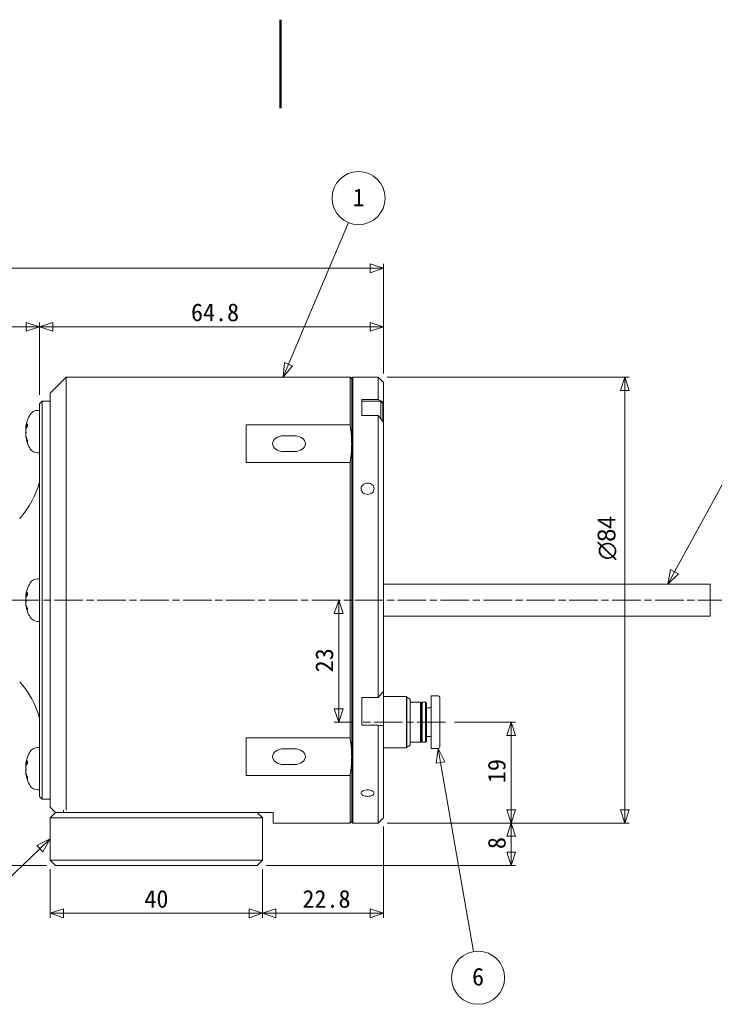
# Model space of a CAD drawing. Header units: millimetres. Extents: x 0 to 495, y 0 to 350.
# Tile 3 of 4: x 198 to 329, y 164 to 350. Entities that reach past the tile are written whole.
import ezdxf

# ---------------------------------------------------------------- set-up
doc = ezdxf.new("R2010")
doc.units = ezdxf.units.MM
doc.header["$LTSCALE"] = 1.666667
doc.linetypes.add('CHAIN', pattern=[0.3543, 0.2362, -0.0295, 0.0591, -0.0295])
doc.layers.get('0').update_dxf_attribs({"lineweight": 18})
for name, color, linetype, lineweight in [('中心線(ISO)', 7, 'CHAIN', 9), ('可見邊線(ISO)', 7, 'Continuous', 9), ('圖框_0', 7, 'Continuous', 50), ('標註(ISO)', 7, 'Continuous', 9), ('符號(ISO)', 7, 'Continuous', 9)]:
    doc.layers.add(name, color=color, linetype=linetype, lineweight=lineweight)
doc.dimstyles.new('標註', dxfattribs={"dimscale": 1.666667, "dimtxt": 2, "dimasz": 1.5, "dimexe": 0.5, "dimexo": 1, "dimgap": 0.5, "dimtad": 1, "dimdec": 3, "dimrnd": 1e-08, "dimdsep": 46, "dimtxsty": 'Standard', "dimblk": 'Filled-1', "dimcen": 0.09, "dimdle": 5, "dimclrd": 3, "dimclre": 3, "dimclrt": 3, "dimazin": 2, "dimtfac": 1, "dimtdec": 3, "dimtmove": 0, "dimatfit": 3, "dimldrblk": 'Filled-1', "dimfxl": 0, "dimtolj": 1, "dimlwd": 9, "dimlwe": 9, "dimarcsym": 0})

# ---------------------------------------------------------------- blocks, each defined once
blk = doc.blocks.new('Borders Default Border')
at = {"layer": '圖框_0', "flags": 128}
blk.add_lwpolyline([(148.5, 210), (148.5, 200)], dxfattribs=at)
blk = doc.blocks.new('Filled-1')
at = {"color": 0}
for p, q in [((0, 0), (-1, 0.333)), ((-1, 0.333), (-1, -0.333)), ((-1, 0), (0, 0)), ((-1, -0.333), (0, 0))]:
    blk.add_line(p, q, dxfattribs=at)
at = {"color": 0, "flags": 128}
blk.add_lwpolyline([(-1, -0.333), (0, 0)], dxfattribs=at)
at = {"color": 0}
blk.add_solid([(-1, -0.333), (0, 0), (-1, 0.333), (-1, -0.333)], dxfattribs=at)
blk = doc.blocks.new('*D36')
at = {"layer": 'Defpoints', "color": 0, "linetype": 'Continuous'}
for p in [(55.56, 240.64), (59.41, 240.64), (205.12, 190.64)]:
    blk.add_point(p, dxfattribs=at)
at = {"layer": '標註(ISO)', "color": 3, "linetype": 'Continuous', "lineweight": 9}
for p, q in [((57.74, 240.64), (54.72, 240.64)), ((55.56, 193.14), (55.56, 238.14)), ((203.45, 190.64), (54.72, 190.64))]:
    blk.add_line(p, q, dxfattribs=at)
at = {"layer": '標註(ISO)', "color": 3, "linetype": 'Continuous', "lineweight": 9, "xscale": 2.5, "yscale": 2.5, "zscale": 2.5}
for p, rotation in [((55.56, 240.64), 90), ((55.56, 190.64), 270)]:
    blk.add_blockref('Filled-1', p, dxfattribs=dict(at, rotation=rotation))
at = {"layer": '標註(ISO)', "color": 3, "linetype": 'Continuous', "lineweight": 9, "insert": (52.84, 214.84), "char_height": 3.333, "attachment_point": 4, "rotation": 90}
blk.add_mtext('\\A1;50', dxfattribs=at)
blk = doc.blocks.new('*D37')
at = {"layer": 'Defpoints', "color": 0, "linetype": 'Continuous'}
for p in [(266.92, 303.17), (266.92, 281.64), (77.47, 244.82)]:
    blk.add_point(p, dxfattribs=at)
at = {"layer": '標註(ISO)', "color": 3, "linetype": 'Continuous', "lineweight": 9}
for p, q in [((77.47, 246.48), (77.47, 304)), ((79.97, 303.17), (264.42, 303.17)), ((266.92, 283.31), (266.92, 304))]:
    blk.add_line(p, q, dxfattribs=at)
at = {"layer": '標註(ISO)', "color": 3, "linetype": 'Continuous', "lineweight": 9, "xscale": 2.5, "yscale": 2.5, "zscale": 2.5, "rotation": 180}
blk.add_blockref('Filled-1', (77.47, 303.17), dxfattribs=at)
at = {"layer": '標註(ISO)', "color": 3, "linetype": 'Continuous', "lineweight": 9, "xscale": 2.5, "yscale": 2.5, "zscale": 2.5}
blk.add_blockref('Filled-1', (266.92, 303.17), dxfattribs=at)
at = {"layer": '標註(ISO)', "color": 3, "linetype": 'Continuous', "lineweight": 9, "insert": (167.91, 305.88), "char_height": 3.333, "attachment_point": 4}
blk.add_mtext('\\A1;189.4', dxfattribs=at)
blk = doc.blocks.new('*D38')
at = {"layer": 'Defpoints', "color": 0, "linetype": 'Continuous'}
for p in [(266.92, 199.64), (244.12, 191.64), (244.12, 181.64)]:
    blk.add_point(p, dxfattribs=at)
at = {"layer": '標註(ISO)', "color": 3, "linetype": 'Continuous', "lineweight": 9}
for p, q in [((266.92, 197.98), (266.92, 180.81)), ((244.12, 189.98), (244.12, 180.81)), ((264.42, 181.64), (246.62, 181.64))]:
    blk.add_line(p, q, dxfattribs=at)
at = {"layer": '標註(ISO)', "color": 3, "linetype": 'Continuous', "lineweight": 9, "xscale": 2.5, "yscale": 2.5, "zscale": 2.5, "rotation": 180}
blk.add_blockref('Filled-1', (244.12, 181.64), dxfattribs=at)
at = {"layer": '標註(ISO)', "color": 3, "linetype": 'Continuous', "lineweight": 9, "xscale": 2.5, "yscale": 2.5, "zscale": 2.5}
blk.add_blockref('Filled-1', (266.92, 181.64), dxfattribs=at)
at = {"layer": '標註(ISO)', "color": 3, "linetype": 'Continuous', "lineweight": 9, "insert": (251.64, 184.33), "char_height": 3.333, "attachment_point": 4}
blk.add_mtext('\\A1;22.8', dxfattribs=at)
blk = doc.blocks.new('*D39')
at = {"layer": 'Defpoints', "color": 0, "linetype": 'Continuous'}
for p in [(204.12, 191.64), (244.12, 191.64), (204.12, 181.64)]:
    blk.add_point(p, dxfattribs=at)
at = {"layer": '標註(ISO)', "color": 3, "linetype": 'Continuous', "lineweight": 9}
for p, q in [((204.12, 189.98), (204.12, 180.81)), ((244.12, 189.98), (244.12, 180.81)), ((241.62, 181.64), (206.62, 181.64))]:
    blk.add_line(p, q, dxfattribs=at)
at = {"layer": '標註(ISO)', "color": 3, "linetype": 'Continuous', "lineweight": 9, "xscale": 2.5, "yscale": 2.5, "zscale": 2.5, "rotation": 180}
blk.add_blockref('Filled-1', (204.12, 181.64), dxfattribs=at)
at = {"layer": '標註(ISO)', "color": 3, "linetype": 'Continuous', "lineweight": 9, "xscale": 2.5, "yscale": 2.5, "zscale": 2.5}
blk.add_blockref('Filled-1', (244.12, 181.64), dxfattribs=at)
at = {"layer": '標註(ISO)', "color": 3, "linetype": 'Continuous', "lineweight": 9, "insert": (221.87, 184.33), "char_height": 3.333, "attachment_point": 4}
blk.add_mtext('\\A1;40', dxfattribs=at)
blk = doc.blocks.new('*D40')
at = {"layer": 'Defpoints', "color": 0, "linetype": 'Continuous'}
for p in [(202.12, 292.13), (266.92, 281.64), (202.12, 277.64)]:
    blk.add_point(p, dxfattribs=at)
at = {"layer": '標註(ISO)', "color": 3, "linetype": 'Continuous', "lineweight": 9}
for p, q in [((202.12, 279.31), (202.12, 292.96)), ((264.42, 292.13), (204.62, 292.13)), ((266.92, 283.31), (266.92, 292.96))]:
    blk.add_line(p, q, dxfattribs=at)
at = {"layer": '標註(ISO)', "color": 3, "linetype": 'Continuous', "lineweight": 9, "xscale": 2.5, "yscale": 2.5, "zscale": 2.5, "rotation": 180}
blk.add_blockref('Filled-1', (202.12, 292.13), dxfattribs=at)
at = {"layer": '標註(ISO)', "color": 3, "linetype": 'Continuous', "lineweight": 9, "xscale": 2.5, "yscale": 2.5, "zscale": 2.5}
blk.add_blockref('Filled-1', (266.92, 292.13), dxfattribs=at)
at = {"layer": '標註(ISO)', "color": 3, "linetype": 'Continuous', "lineweight": 9, "insert": (230.65, 294.84), "char_height": 3.333, "attachment_point": 4}
blk.add_mtext('\\A1;64.8', dxfattribs=at)
blk = doc.blocks.new('*D41')
at = {"layer": 'Defpoints', "color": 0, "linetype": 'Continuous'}
for p in [(138.12, 292.13), (202.12, 277.64), (138.12, 252.94)]:
    blk.add_point(p, dxfattribs=at)
at = {"layer": '標註(ISO)', "color": 3, "linetype": 'Continuous', "lineweight": 9}
for p, q in [((138.12, 254.61), (138.12, 292.96)), ((199.62, 292.13), (140.62, 292.13)), ((202.12, 279.31), (202.12, 292.96))]:
    blk.add_line(p, q, dxfattribs=at)
at = {"layer": '標註(ISO)', "color": 3, "linetype": 'Continuous', "lineweight": 9, "xscale": 2.5, "yscale": 2.5, "zscale": 2.5, "rotation": 180}
blk.add_blockref('Filled-1', (138.12, 292.13), dxfattribs=at)
at = {"layer": '標註(ISO)', "color": 3, "linetype": 'Continuous', "lineweight": 9, "xscale": 2.5, "yscale": 2.5, "zscale": 2.5}
blk.add_blockref('Filled-1', (202.12, 292.13), dxfattribs=at)
at = {"layer": '標註(ISO)', "color": 3, "linetype": 'Continuous', "lineweight": 9, "insert": (167.95, 294.84), "char_height": 3.333, "attachment_point": 4}
blk.add_mtext('\\A1;64', dxfattribs=at)
blk = doc.blocks.new('*D43')
at = {"layer": 'Defpoints', "color": 0, "linetype": 'Continuous'}
for p in [(265.92, 198.64), (290.97, 198.64), (243.12, 190.64)]:
    blk.add_point(p, dxfattribs=at)
at = {"layer": '標註(ISO)', "color": 3, "linetype": 'Continuous', "lineweight": 9}
for p, q in [((267.59, 198.64), (291.81, 198.64)), ((290.97, 193.14), (290.97, 196.14)), ((244.79, 190.64), (291.81, 190.64))]:
    blk.add_line(p, q, dxfattribs=at)
at = {"layer": '標註(ISO)', "color": 3, "linetype": 'Continuous', "lineweight": 9, "xscale": 2.5, "yscale": 2.5, "zscale": 2.5}
for p, rotation in [((290.97, 198.64), 90), ((290.97, 190.64), 270)]:
    blk.add_blockref('Filled-1', p, dxfattribs=dict(at, rotation=rotation))
at = {"layer": '標註(ISO)', "color": 3, "linetype": 'Continuous', "lineweight": 9, "insert": (288.28, 193.74), "char_height": 3.333, "attachment_point": 4, "rotation": 90}
blk.add_mtext('\\A1;8', dxfattribs=at)
blk = doc.blocks.new('*D44')
at = {"layer": 'Defpoints', "color": 0, "linetype": 'Continuous'}
for p in [(258.48, 240.64), (258.48, 217.64), (262.84, 217.64)]:
    blk.add_point(p, dxfattribs=at)
at = {"layer": '標註(ISO)', "color": 3, "linetype": 'Continuous', "lineweight": 9}
for p, q in [((258.48, 238.14), (258.48, 220.14)), ((261.17, 217.64), (257.65, 217.64))]:
    blk.add_line(p, q, dxfattribs=at)
at = {"layer": '標註(ISO)', "color": 3, "linetype": 'Continuous', "lineweight": 9, "xscale": 2.5, "yscale": 2.5, "zscale": 2.5}
for p, rotation in [((258.48, 240.64), 90), ((258.48, 217.64), 270)]:
    blk.add_blockref('Filled-1', p, dxfattribs=dict(at, rotation=rotation))
at = {"layer": '標註(ISO)', "color": 3, "linetype": 'Continuous', "lineweight": 9, "insert": (255.79, 227.04), "char_height": 3.333, "attachment_point": 4, "rotation": 90}
blk.add_mtext('\\A1;23', dxfattribs=at)
blk = doc.blocks.new('*D45')
at = {"layer": 'Defpoints', "color": 0, "linetype": 'Continuous'}
for p in [(278.6, 217.64), (265.92, 198.64), (290.97, 198.64)]:
    blk.add_point(p, dxfattribs=at)
at = {"layer": '標註(ISO)', "color": 3, "linetype": 'Continuous', "lineweight": 9}
for p, q in [((280.27, 217.64), (291.81, 217.64)), ((290.97, 215.14), (290.97, 201.14)), ((267.59, 198.64), (291.81, 198.64))]:
    blk.add_line(p, q, dxfattribs=at)
at = {"layer": '標註(ISO)', "color": 3, "linetype": 'Continuous', "lineweight": 9, "xscale": 2.5, "yscale": 2.5, "zscale": 2.5}
for p, rotation in [((290.97, 217.64), 90), ((290.97, 198.64), 270)]:
    blk.add_blockref('Filled-1', p, dxfattribs=dict(at, rotation=rotation))
at = {"layer": '標註(ISO)', "color": 3, "linetype": 'Continuous', "lineweight": 9, "insert": (288.26, 206.17), "char_height": 3.333, "attachment_point": 4, "rotation": 90}
blk.add_mtext('\\A1;19', dxfattribs=at)
blk = doc.blocks.new('*D46')
at = {"layer": 'Defpoints', "color": 0, "linetype": 'Continuous'}
for p in [(265.92, 282.64), (265.92, 198.64), (312.39, 198.64)]:
    blk.add_point(p, dxfattribs=at)
at = {"layer": '標註(ISO)', "color": 3, "linetype": 'Continuous', "lineweight": 9}
for p, q in [((267.59, 282.64), (313.22, 282.64)), ((312.39, 280.14), (312.39, 201.14)), ((267.59, 198.64), (313.22, 198.64))]:
    blk.add_line(p, q, dxfattribs=at)
at = {"layer": '標註(ISO)', "color": 3, "linetype": 'Continuous', "lineweight": 9, "xscale": 2.5, "yscale": 2.5, "zscale": 2.5}
for p, rotation in [((312.39, 282.64), 90), ((312.39, 198.64), 270)]:
    blk.add_blockref('Filled-1', p, dxfattribs=dict(at, rotation=rotation))
at = {"layer": '標註(ISO)', "color": 3, "linetype": 'Continuous', "lineweight": 9, "insert": (309.05, 248.2), "char_height": 3.3333, "attachment_point": 4, "rotation": 90}
blk.add_mtext('\\A1;{\\fAIGDT|b0|i0;\\ln}\\f新細明體|b0|i0;84', dxfattribs=at)
blk = doc.blocks.new('Balloon1')
at = {"layer": '符號(ISO)', "color": 3, "linetype": 'Continuous', "lineweight": 9}
for p, q in [((149.42, 171.06), (156.18, 187.07)), ((148.96, 171.25), (148.8, 169.59)), ((149.42, 171.06), (148.8, 169.59)), ((148.8, 169.59), (149.88, 170.86)), ((149.88, 170.86), (148.96, 171.25))]:
    blk.add_line(p, q, dxfattribs=at)
at = {"layer": '符號(ISO)', "color": 3, "linetype": 'Continuous', "lineweight": 9, "flags": 128}
blk.add_lwpolyline([(148.96, 171.25), (148.8, 169.59)], dxfattribs=at)
at = {"layer": '符號(ISO)'}
blk.add_circle((157.34, 189.83), 3, dxfattribs=at)
at = {"layer": '符號(ISO)', "color": 3}
blk.add_solid([(148.96, 171.25), (148.8, 169.59), (149.88, 170.86), (148.96, 171.25)], dxfattribs=at)
at = {"layer": '符號(ISO)', "color": 3, "insert": (157.34, 189.91), "char_height": 2, "attachment_point": 5}
blk.add_mtext('1', dxfattribs=at)
blk = doc.blocks.new('Balloon4')
at = {"layer": '符號(ISO)', "color": 3, "linetype": 'Continuous', "lineweight": 9}
for p, q in [((122.47, 117.39), (120.97, 116.64)), ((121.32, 116.28), (122.47, 117.39)), ((121.66, 115.92), (122.47, 117.39)), ((121.32, 116.28), (109.4, 104.89)), ((120.97, 116.64), (121.66, 115.92))]:
    blk.add_line(p, q, dxfattribs=at)
at = {"layer": '符號(ISO)', "color": 3, "linetype": 'Continuous', "lineweight": 9, "flags": 128}
blk.add_lwpolyline([(121.66, 115.92), (122.47, 117.39)], dxfattribs=at)
at = {"layer": '符號(ISO)'}
blk.add_circle((107.23, 102.82), 3, dxfattribs=at)
at = {"layer": '符號(ISO)', "color": 3}
blk.add_solid([(121.66, 115.92), (122.47, 117.39), (120.97, 116.64), (121.66, 115.92)], dxfattribs=at)
at = {"layer": '符號(ISO)', "color": 3, "insert": (107.23, 102.91), "char_height": 2, "attachment_point": 5}
blk.add_mtext('4', dxfattribs=at)
blk = doc.blocks.new('Balloon5')
at = {"layer": '符號(ISO)', "color": 3, "linetype": 'Continuous', "lineweight": 9}
for p, q in [((166.33, 127.62), (166.11, 125.95)), ((166.61, 126.04), (166.33, 127.62)), ((167.1, 126.12), (166.33, 127.62)), ((166.11, 125.95), (167.1, 126.12)), ((166.61, 126.04), (170.32, 104.65))]:
    blk.add_line(p, q, dxfattribs=at)
at = {"layer": '符號(ISO)', "color": 3, "linetype": 'Continuous', "lineweight": 9, "flags": 128}
blk.add_lwpolyline([(167.1, 126.12), (166.33, 127.62)], dxfattribs=at)
at = {"layer": '符號(ISO)'}
blk.add_circle((170.84, 101.7), 3, dxfattribs=at)
at = {"layer": '符號(ISO)', "color": 3}
blk.add_solid([(167.1, 126.12), (166.33, 127.62), (166.11, 125.95), (167.1, 126.12)], dxfattribs=at)
at = {"layer": '符號(ISO)', "color": 3, "insert": (170.84, 101.8), "char_height": 2, "attachment_point": 5}
blk.add_mtext('6', dxfattribs=at)
blk = doc.blocks.new('Balloon6')
at = {"layer": '符號(ISO)', "color": 3, "linetype": 'Continuous', "lineweight": 9}
for p, q in [((193.04, 147.59), (200.23, 160.76)), ((192.6, 147.83), (192.27, 146.19)), ((193.04, 147.59), (192.27, 146.19)), ((192.27, 146.19), (193.48, 147.35)), ((193.48, 147.35), (192.6, 147.83))]:
    blk.add_line(p, q, dxfattribs=at)
at = {"layer": '符號(ISO)', "color": 3, "linetype": 'Continuous', "lineweight": 9, "flags": 128}
blk.add_lwpolyline([(192.6, 147.83), (192.27, 146.19)], dxfattribs=at)
at = {"layer": '符號(ISO)'}
blk.add_circle((201.66, 163.39), 3, dxfattribs=at)
at = {"layer": '符號(ISO)', "color": 3}
blk.add_solid([(192.6, 147.83), (192.27, 146.19), (193.48, 147.35), (192.6, 147.83)], dxfattribs=at)
at = {"layer": '符號(ISO)', "color": 3, "insert": (201.66, 163.49), "char_height": 2, "attachment_point": 5}
blk.add_mtext('5', dxfattribs=at)

msp = doc.modelspace()

# ---------------------------------------------------------------- linework, layer by layer
at = {"layer": '中心線(ISO)', "linetype": 'CHAIN', "ltscale": 13.688964}
for p, q in [((59.4097, 240.6422), (340.1651, 240.6422)), ((278.6035, 217.6422), (262.8383, 217.6422))]:
    msp.add_line(p, q, dxfattribs=at)
at = {"layer": '可見邊線(ISO)'}
for p, q in [((204.1216, 279.6422), (207.1216, 282.6422)), ((207.1216, 282.6422), (207.1216, 201.0443)), ((207.1216, 282.6422), (260.6216, 282.6422)), ((260.6216, 273.6719), (260.6216, 282.6422)), ((260.9216, 282.3422), (260.6216, 282.6422)), ((260.9216, 282.4422), (261.1216, 282.6422)), ((260.9216, 198.8422), (260.9216, 282.4422)), ((261.1216, 282.6422), (261.1216, 198.6422)), ((265.9216, 282.6422), (261.1216, 282.6422)), ((265.9216, 278.4236), (265.9216, 282.6422)), ((266.9216, 281.6422), (265.9216, 282.6422)), ((266.9216, 281.6422), (266.9216, 277.8428)), ((204.1216, 201.6422), (204.1216, 279.6422)), ((262.8216, 278.4236), (262.8216, 278.1337)), ((262.8216, 278.4236), (265.9216, 278.4236)), ((202.1216, 277.6422), (202.6216, 278.1422)), ((202.1216, 203.6422), (202.1216, 277.6422)), ((202.6216, 278.1422), (202.6216, 203.1422)), ((204.1216, 278.1422), (202.6216, 278.1422)), ((262.8216, 278.1337), (262.8216, 275.8442)), ((262.8216, 278.1337), (266.4216, 278.1337)), ((266.4216, 278.1337), (266.4216, 274.7627)), ((266.8216, 277.7337), (266.4216, 278.1337)), ((266.8216, 277.7337), (266.8216, 274.2843)), ((266.9216, 277.8428), (266.9216, 274.1703)), ((201.737, 276.3922), (202.1216, 276.3922)), ((262.8216, 275.8442), (262.8216, 275.4208)), ((265.9216, 275.4208), (262.8216, 275.4208)), ((265.9216, 222.2965), (265.9216, 275.4208)), ((199.525, 273.2696), (199.5304, 273.2691)), ((199.5315, 273.1494), (199.7078, 273.134)), ((199.8402, 273.8104), (199.8402, 273.3582)), ((241.0216, 273.6719), (241.0216, 266.5853)), ((241.0216, 273.6719), (260.6216, 273.6719)), ((266.9216, 274.1703), (266.9216, 223.4051)), ((199.525, 271.5149), (199.5924, 271.5208)), ((199.5315, 271.635), (199.5643, 271.6379)), ((250.1216, 271.6135), (248.1216, 271.6135)), ((199.8402, 270.811), (199.8402, 270.5096)), ((201.737, 268.3923), (202.1216, 268.3922)), ((248.1216, 268.6437), (250.1216, 268.6437)), ((260.6216, 266.5853), (241.0216, 266.5853)), ((260.6216, 214.6992), (260.6216, 266.5853)), ((198.3831, 256.0172), (198.3716, 256.0172)), ((201.737, 244.6422), (202.1216, 244.6422)), ((266.9216, 243.6422), (328.4716, 243.6422)), ((328.4716, 237.6422), (328.4716, 243.6422)), ((199.525, 241.5196), (199.5304, 241.5191)), ((199.5315, 241.3994), (199.7078, 241.384)), ((199.8402, 242.0604), (199.8402, 241.6082)), ((199.525, 239.7649), (199.5924, 239.7708)), ((199.5315, 239.885), (199.5643, 239.8879)), ((199.8402, 239.061), (199.8402, 238.7596)), ((266.9216, 237.6422), (328.4716, 237.6422)), ((201.737, 236.6423), (202.1216, 236.6422)), ((266.9216, 223.4051), (266.9216, 217.0442)), ((262.8216, 222.2965), (262.8216, 217.0954)), ((262.8216, 222.2965), (265.9216, 222.2965)), ((271.233, 222.4922), (266.9216, 222.4922)), ((271.233, 222.4922), (271.233, 212.7922)), ((271.3216, 222.3386), (271.233, 222.4922)), ((271.3216, 222.3386), (271.3216, 212.9458)), ((271.9216, 221.9922), (271.3216, 222.3386)), ((271.9216, 221.9922), (271.9216, 213.2922)), ((273.8716, 221.3922), (271.9216, 221.3922)), ((273.8716, 213.8922), (273.8716, 221.3922)), ((274.0216, 221.1922), (273.8716, 221.3922)), ((274.0216, 221.1922), (274.1716, 221.3922)), ((274.0216, 214.0922), (274.0216, 221.1922)), ((274.1716, 213.8922), (274.1716, 221.3922)), ((274.8216, 221.3922), (274.1716, 221.3922)), ((274.8216, 221.3922), (274.8216, 213.8922)), ((275.0216, 221.1922), (274.8216, 221.3922)), ((275.0216, 214.0922), (275.0216, 221.1922)), ((275.9216, 212.6922), (275.9216, 222.5922)), ((275.9216, 222.5922), (277.2216, 222.5922)), ((277.5216, 212.9922), (277.5216, 222.2922)), ((275.0216, 220.3422), (275.7216, 220.3422)), ((265.9216, 217.0954), (262.8216, 217.0954)), ((265.9216, 198.6422), (265.9216, 217.0954)), ((266.9216, 217.0442), (266.9216, 199.6422)), ((241.0216, 214.6992), (241.0216, 207.6126)), ((241.0216, 214.6992), (260.6216, 214.6992)), ((273.8716, 213.8922), (271.9216, 213.8922)), ((274.0216, 214.0922), (273.8716, 213.8922)), ((274.0216, 214.0922), (274.1716, 213.8922)), ((274.8216, 213.8922), (274.1716, 213.8922)), ((275.0216, 214.0922), (274.8216, 213.8922)), ((275.0216, 214.9422), (275.7216, 214.9422)), ((201.737, 212.8922), (202.1216, 212.8922)), ((250.1216, 212.6408), (248.1216, 212.6408)), ((271.233, 212.7922), (266.9216, 212.7922)), ((271.3216, 212.9458), (271.233, 212.7922)), ((271.9216, 213.2922), (271.3216, 212.9458)), ((275.9216, 212.6922), (277.2216, 212.6922)), ((199.525, 209.7696), (199.5304, 209.7691)), ((199.5315, 209.6494), (199.7078, 209.634)), ((199.8402, 210.3104), (199.8402, 209.8582)), ((248.1216, 209.671), (250.1216, 209.671)), ((199.525, 208.0149), (199.5924, 208.0208)), ((199.5315, 208.135), (199.5643, 208.1379)), ((199.8402, 207.311), (199.8402, 207.0096)), ((260.6216, 207.6126), (241.0216, 207.6126)), ((260.6216, 198.6422), (260.6216, 207.6126)), ((201.737, 204.8923), (202.1216, 204.8922)), ((202.1216, 203.6422), (202.6216, 203.1422)), ((204.1216, 203.1422), (202.6216, 203.1422)), ((204.1216, 201.6422), (205.1216, 200.6422)), ((205.1216, 200.6422), (204.1216, 199.6422)), ((205.1216, 200.6422), (209.1216, 200.6422)), ((206.6216, 200.6422), (206.6216, 201.0695)), ((239.1216, 200.6422), (209.1216, 200.6422)), ((239.1216, 200.6422), (243.1216, 200.6422)), ((243.1216, 200.6422), (244.1216, 199.6422)), ((243.1216, 200.6422), (246.1216, 200.6422)), ((246.1216, 198.6422), (246.1216, 200.6422)), ((209.1216, 199.6422), (204.1216, 199.6422)), ((204.1216, 199.6422), (204.1216, 191.6422)), ((209.1216, 199.6422), (239.1216, 199.6422)), ((244.1216, 199.6422), (239.1216, 199.6422)), ((244.1216, 191.6422), (244.1216, 199.6422)), ((246.1216, 198.6422), (260.6216, 198.6422)), ((260.9216, 198.9422), (260.6216, 198.6422)), ((260.9216, 198.8422), (261.1216, 198.6422)), ((265.9216, 198.6422), (261.1216, 198.6422)), ((266.9216, 199.6422), (265.9216, 198.6422)), ((205.1216, 190.6422), (204.1216, 191.6422)), ((204.1216, 191.6422), (209.1216, 191.6422)), ((239.1216, 191.6422), (209.1216, 191.6422)), ((239.1216, 191.6422), (244.1216, 191.6422)), ((244.1216, 191.6422), (243.1216, 190.6422)), ((209.1216, 190.6422), (205.1216, 190.6422)), ((209.1216, 190.6422), (239.1216, 190.6422)), ((243.1216, 190.6422), (239.1216, 190.6422))]:
    msp.add_line(p, q, dxfattribs=at)
for centre, radius, start, end in [((205.6616, 272.3922), 6.2, 148.551998, 171.688515), ((201.7373, 274.7922), 1.6, 90.01, 148.551998), ((205.6616, 272.3922), 6.2, 188.311485, 211.448002), ((201.7373, 269.9923), 1.6, 211.448002, 269.99), ((185.6307, 267.3787), 17.0795, 318.301355, 344.915529), ((205.6616, 240.6422), 6.2, 148.551998, 171.688515), ((201.7373, 243.0422), 1.6, 90.01, 148.551998), ((205.6616, 240.6422), 6.2, 188.311485, 211.448002), ((201.7373, 238.2423), 1.6, 211.448002, 269.99), ((185.6307, 213.9058), 17.0795, 15.084471, 41.698645), ((277.2216, 222.2922), 0.3, 0, 90), ((275.7216, 220.5422), 0.2, 270, 0), ((275.7216, 214.7422), 0.2, 0, 90), ((205.6616, 208.8922), 6.2, 148.551998, 171.688515), ((201.7373, 211.2922), 1.6, 90.01, 148.551998), ((277.2216, 212.9922), 0.3, 270, 0), ((205.6616, 208.8922), 6.2, 188.311485, 211.448002), ((201.7373, 206.4923), 1.6, 211.448002, 269.99)]:
    msp.add_arc(centre, radius, start, end, dxfattribs=at)
for centre, major_axis, ratio, start_param, end_param in [((205.4951, 272.1712), (-4.8915, 3.6869), 0.95748134, 0.3676272, 0.46499262), ((205.4951, 272.5136), (-3.607, -4.9506), 0.97664675, 5.09583125, 5.19319668), ((198.6389, 273.5748), (-1.4606, 0.0616), 0.14858477, 2.2419008, 2.24462354), ((205.6332, 272.1337), (-6.1543, 0.6766), 0.60333987, 5.99524258, 6.17261825), ((205.6332, 272.6684), (-6.1589, -0.6341), 0.52516541, 5.87498738, 6.05236305), ((205.6332, 272.589), (-6.1278, -0.8852), 0.79270731, 5.98977948, 5.99236564), ((205.4951, 271.4736), (-6.027, 1.0931), 0.23038184, 0.20190192, 0.29926735), ((198.6389, 271.9822), (1.4606, 0.2555), 0.01908421, 0.8438034, 0.90262096), ((205.4951, 273.3292), (-6.0307, -1.0723), 0.1265205, 0.13765271, 0.23501814), ((205.6332, 272.1954), (-6.1278, 0.8852), 0.79270731, 0.29081967, 0.46819534), ((205.6332, 272.5635), (-6.1079, -1.0137), 0.84652535, 0.03723065, 0.21460632), ((248.1216, 270.1286), (-2.1, 0), 0.70710678, 4.71238898, 7.85398163), ((250.1216, 270.1286), (2.1, 0), 0.70710678, 4.71238898, 7.85398163), ((205.4951, 240.4212), (-4.8915, 3.6869), 0.95748134, 0.3676272, 0.46499262), ((205.4951, 240.7636), (-3.607, -4.9506), 0.97664675, 5.09583125, 5.19319668), ((198.6389, 241.8248), (-1.4606, 0.0616), 0.14858477, 2.2419008, 2.24462354), ((205.6332, 240.3837), (-6.1543, 0.6766), 0.60333987, 5.99524258, 6.17261825), ((205.6332, 240.9184), (-6.1589, -0.6341), 0.52516541, 5.87498738, 6.05236305), ((205.6332, 240.839), (-6.1278, -0.8852), 0.79270731, 5.98977948, 5.99236564), ((205.4951, 239.7236), (-6.027, 1.0931), 0.23038184, 0.20190192, 0.29926735), ((198.6389, 240.2322), (1.4606, 0.2555), 0.01908421, 0.8438034, 0.90262096), ((205.4951, 241.5792), (-6.0307, -1.0723), 0.1265205, 0.13765271, 0.23501814), ((205.6332, 240.4454), (-6.1278, 0.8852), 0.79270731, 0.29081967, 0.46819534), ((205.6332, 240.8135), (-6.1079, -1.0137), 0.84652535, 0.03723065, 0.21460632), ((248.1216, 211.1559), (-2.1, 0), 0.70710678, 4.71238898, 7.85398163), ((250.1216, 211.1559), (2.1, 0), 0.70710678, 4.71238898, 7.85398163), ((205.4951, 208.6712), (-4.8915, 3.6869), 0.95748134, 0.3676272, 0.46499262), ((205.4951, 209.0136), (-3.607, -4.9506), 0.97664675, 5.09583125, 5.19319668), ((198.6389, 210.0748), (-1.4606, 0.0616), 0.14858477, 2.2419008, 2.24462354), ((205.6332, 208.6337), (-6.1543, 0.6766), 0.60333987, 5.99524258, 6.17261825), ((205.6332, 209.1684), (-6.1589, -0.6341), 0.52516541, 5.87498738, 6.05236305), ((205.6332, 209.089), (-6.1278, -0.8852), 0.79270731, 5.98977948, 5.99236564), ((205.4951, 207.9736), (-6.027, 1.0931), 0.23038184, 0.20190192, 0.29926735), ((198.6389, 208.4822), (1.4606, 0.2555), 0.01908421, 0.8438034, 0.90262096), ((205.4951, 209.8292), (-6.0307, -1.0723), 0.1265205, 0.13765271, 0.23501814), ((205.6332, 208.6954), (-6.1278, 0.8852), 0.79270731, 0.29081967, 0.46819534), ((205.6332, 209.0635), (-6.1079, -1.0137), 0.84652535, 0.03723065, 0.21460632)]:
    msp.add_ellipse(centre, major_axis=major_axis, ratio=ratio, start_param=start_param, end_param=end_param, dxfattribs=at)
for points in [[(266.9216, 277.8428), (266.5591, 278.0891), (266.2187, 278.2882), (265.9216, 278.4236)], [(265.9216, 275.4208), (266.2187, 275.0057), (266.559, 274.5801), (266.9216, 274.1703)], [(199.8402, 273.8104), (199.8402, 273.819), (199.8432, 273.8289), (199.8482, 273.8369)], [(199.8482, 270.472), (199.8432, 270.4836), (199.8402, 270.4975), (199.8402, 270.5096)], [(199.8402, 242.0604), (199.8402, 242.069), (199.8432, 242.0789), (199.8482, 242.0869)], [(199.8482, 238.722), (199.8432, 238.7336), (199.8402, 238.7475), (199.8402, 238.7596)], [(266.9216, 223.4051), (266.5591, 223.0741), (266.2187, 222.6977), (265.9216, 222.2965)], [(265.9216, 217.0954), (266.2187, 217.0121), (266.559, 216.9964), (266.9216, 217.0442)], [(199.8402, 210.3104), (199.8402, 210.319), (199.8432, 210.3289), (199.8482, 210.3369)], [(199.8482, 206.972), (199.8432, 206.9836), (199.8402, 206.9975), (199.8402, 207.0096)]]:
    msp.add_open_spline(points, degree=3, dxfattribs=at)
for points, knots in [([(199.54, 272.266), (199.5373, 272.2811), (199.535, 272.2974), (199.5291, 272.3488), (199.5262, 272.3905), (199.5242, 272.4777), (199.525, 272.5232), (199.5295, 272.6061), (199.5335, 272.6489), (199.5444, 272.7244), (199.5513, 272.7571), (199.5595, 272.7847), (199.5605, 272.7879), (199.5615, 272.791)], [0.0197336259, 0.0197336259, 0.0197336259, 0.0197336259, 0.0258145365, 0.0258145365, 0.0384016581, 0.0384016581, 0.0509887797, 0.0509887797, 0.0636945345, 0.0636945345, 0.0764002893, 0.0764002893, 0.0781393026, 0.0781393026, 0.0781393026, 0.0781393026]), ([(199.5615, 273.2159), (199.554, 273.1909), (199.5468, 273.1708), (199.5351, 273.1488), (199.5307, 273.1468), (199.5255, 273.1588), (199.5243, 273.1733), (199.5256, 273.2182), (199.528, 273.2487), (199.5339, 273.3015), (199.5367, 273.3236), (199.54, 273.3474)], [0, 0, 0, 0, 0.0128199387, 0.0128199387, 0.0256398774, 0.0256398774, 0.0382411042, 0.0382411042, 0.0508423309, 0.0508423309, 0.0583447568, 0.0583447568, 0.0583447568, 0.0583447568]), ([(199.5615, 273.1339), (199.554, 273.1), (199.5468, 273.0588), (199.5351, 272.9715), (199.5307, 272.9254), (199.5255, 272.8416), (199.5243, 272.7984), (199.5256, 272.7214), (199.528, 272.6875), (199.5324, 272.657), (199.5332, 272.6523), (199.534, 272.6478)], [0, 0, 0, 0, 0.0128199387, 0.0128199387, 0.0256398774, 0.0256398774, 0.0382411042, 0.0382411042, 0.0508423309, 0.0508423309, 0.053235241, 0.053235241, 0.053235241, 0.053235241]), ([(199.54, 273.3665), (199.5373, 273.3518), (199.535, 273.3387), (199.5291, 273.3042), (199.5262, 273.286), (199.5247, 273.272), (199.5247, 273.2697), (199.5251, 273.2697)], [0.0197336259, 0.0197336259, 0.0197336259, 0.0197336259, 0.0258145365, 0.0258145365, 0.0384016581, 0.0384016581, 0.0450254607, 0.0450254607, 0.0450254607, 0.0450254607]), ([(199.5268, 272.3922), (199.5261, 272.3786), (199.5256, 272.3646), (199.5242, 272.3068), (199.525, 272.2613), (199.5287, 272.1921), (199.531, 272.1637), (199.534, 272.1367)], [0.0343027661, 0.0343027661, 0.0343027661, 0.0343027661, 0.0384016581, 0.0384016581, 0.0509887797, 0.0509887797, 0.0594981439, 0.0594981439, 0.0594981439, 0.0594981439]), ([(199.5268, 271.4959), (199.5261, 271.5007), (199.5256, 271.5046), (199.5242, 271.5168), (199.525, 271.5169), (199.5295, 271.502), (199.5335, 271.4858), (199.5444, 271.438), (199.5513, 271.4064), (199.5595, 271.3678), (199.5605, 271.363), (199.5615, 271.3581)], [0.0343027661, 0.0343027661, 0.0343027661, 0.0343027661, 0.0384016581, 0.0384016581, 0.0509887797, 0.0509887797, 0.0636945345, 0.0636945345, 0.0764002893, 0.0764002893, 0.0781393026, 0.0781393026, 0.0781393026, 0.0781393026]), ([(199.5615, 271.6506), (199.554, 271.6845), (199.5468, 271.7257), (199.5351, 271.813), (199.5307, 271.8591), (199.5255, 271.9428), (199.5243, 271.986), (199.5256, 272.0631), (199.528, 272.097), (199.5339, 272.1378), (199.5367, 272.1514), (199.54, 272.1624)], [0, 0, 0, 0, 0.0128199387, 0.0128199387, 0.0256398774, 0.0256398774, 0.0382411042, 0.0382411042, 0.0508423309, 0.0508423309, 0.0583447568, 0.0583447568, 0.0583447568, 0.0583447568]), ([(199.5315, 271.635), (199.5302, 271.6349), (199.529, 271.6337), (199.5255, 271.6256), (199.5243, 271.6111), (199.5255, 271.5691), (199.5274, 271.5435), (199.5304, 271.5153)], [0.0211187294, 0.0211187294, 0.0211187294, 0.0211187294, 0.0256398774, 0.0256398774, 0.0382411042, 0.0382411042, 0.0492196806, 0.0492196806, 0.0492196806, 0.0492196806]), ([(262.6921, 261.6422), (262.6921, 261.7759), (262.723, 261.9181), (262.8485, 262.1787), (262.9431, 262.2972), (263.1614, 262.484), (263.2997, 262.5648), (263.6026, 262.6718), (263.7673, 262.698), (263.9216, 262.698), (264.076, 262.698), (264.2407, 262.6718), (264.5436, 262.5648), (264.6819, 262.484), (264.9002, 262.2972), (264.9948, 262.1787), (265.1203, 261.9181), (265.1511, 261.7759), (265.1511, 261.6422)], [0.555797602, 0.555797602, 0.555797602, 0.555797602, 0.602114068, 0.602114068, 0.648430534, 0.648430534, 0.694747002, 0.694747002, 0.741063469, 0.741063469, 0.741063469, 0.787379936, 0.787379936, 0.833696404, 0.833696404, 0.88001287, 0.88001287, 0.926329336, 0.926329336, 0.926329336, 0.926329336]), ([(265.1511, 261.6422), (265.1511, 261.5085), (265.1203, 261.3654), (264.9948, 261.1014), (264.9002, 260.9805), (264.6819, 260.7892), (264.5436, 260.706), (264.2407, 260.5956), (264.076, 260.5685), (263.7673, 260.5685), (263.6026, 260.5956), (263.2997, 260.706), (263.1614, 260.7892), (262.9431, 260.9805), (262.8485, 261.1014), (262.723, 261.3654), (262.6921, 261.5085), (262.6921, 261.6422)], [0.185265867, 0.185265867, 0.185265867, 0.185265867, 0.231582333, 0.231582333, 0.2778988, 0.2778988, 0.324215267, 0.324215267, 0.370531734, 0.370531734, 0.416848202, 0.416848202, 0.463164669, 0.463164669, 0.509481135, 0.509481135, 0.555797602, 0.555797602, 0.555797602, 0.555797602]), ([(199.5615, 241.4659), (199.554, 241.4409), (199.5468, 241.4208), (199.5351, 241.3988), (199.5307, 241.3968), (199.5255, 241.4088), (199.5243, 241.4233), (199.5256, 241.4682), (199.528, 241.4987), (199.5339, 241.5515), (199.5367, 241.5736), (199.54, 241.5974)], [0, 0, 0, 0, 0.0128199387, 0.0128199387, 0.0256398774, 0.0256398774, 0.0382411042, 0.0382411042, 0.0508423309, 0.0508423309, 0.0583447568, 0.0583447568, 0.0583447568, 0.0583447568]), ([(199.5615, 241.3839), (199.554, 241.35), (199.5468, 241.3088), (199.5351, 241.2215), (199.5307, 241.1754), (199.5255, 241.0916), (199.5243, 241.0484), (199.5256, 240.9714), (199.528, 240.9375), (199.5324, 240.907), (199.5332, 240.9023), (199.534, 240.8978)], [0, 0, 0, 0, 0.0128199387, 0.0128199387, 0.0256398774, 0.0256398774, 0.0382411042, 0.0382411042, 0.0508423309, 0.0508423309, 0.053235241, 0.053235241, 0.053235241, 0.053235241]), ([(199.54, 241.6165), (199.5373, 241.6018), (199.535, 241.5887), (199.5291, 241.5542), (199.5262, 241.536), (199.5247, 241.522), (199.5247, 241.5197), (199.5251, 241.5197)], [0.0197336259, 0.0197336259, 0.0197336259, 0.0197336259, 0.0258145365, 0.0258145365, 0.0384016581, 0.0384016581, 0.0450254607, 0.0450254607, 0.0450254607, 0.0450254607]), ([(199.54, 240.516), (199.5373, 240.5311), (199.535, 240.5474), (199.5291, 240.5988), (199.5262, 240.6405), (199.5242, 240.7277), (199.525, 240.7732), (199.5295, 240.8561), (199.5335, 240.8989), (199.5444, 240.9744), (199.5513, 241.0071), (199.5595, 241.0347), (199.5605, 241.0379), (199.5615, 241.041)], [0.0197336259, 0.0197336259, 0.0197336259, 0.0197336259, 0.0258145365, 0.0258145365, 0.0384016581, 0.0384016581, 0.0509887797, 0.0509887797, 0.0636945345, 0.0636945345, 0.0764002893, 0.0764002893, 0.0781393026, 0.0781393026, 0.0781393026, 0.0781393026]), ([(199.5268, 240.6422), (199.5261, 240.6286), (199.5256, 240.6146), (199.5242, 240.5568), (199.525, 240.5113), (199.5287, 240.4421), (199.531, 240.4137), (199.534, 240.3867)], [0.0343027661, 0.0343027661, 0.0343027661, 0.0343027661, 0.0384016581, 0.0384016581, 0.0509887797, 0.0509887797, 0.0594981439, 0.0594981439, 0.0594981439, 0.0594981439]), ([(199.5268, 239.7459), (199.5261, 239.7507), (199.5256, 239.7546), (199.5242, 239.7668), (199.525, 239.7669), (199.5295, 239.752), (199.5335, 239.7358), (199.5444, 239.688), (199.5513, 239.6564), (199.5595, 239.6178), (199.5605, 239.613), (199.5615, 239.6081)], [0.0343027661, 0.0343027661, 0.0343027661, 0.0343027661, 0.0384016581, 0.0384016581, 0.0509887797, 0.0509887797, 0.0636945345, 0.0636945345, 0.0764002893, 0.0764002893, 0.0781393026, 0.0781393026, 0.0781393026, 0.0781393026]), ([(199.5615, 239.9006), (199.554, 239.9345), (199.5468, 239.9757), (199.5351, 240.063), (199.5307, 240.1091), (199.5255, 240.1928), (199.5243, 240.236), (199.5256, 240.3131), (199.528, 240.347), (199.5339, 240.3878), (199.5367, 240.4014), (199.54, 240.4124)], [0, 0, 0, 0, 0.0128199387, 0.0128199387, 0.0256398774, 0.0256398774, 0.0382411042, 0.0382411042, 0.0508423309, 0.0508423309, 0.0583447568, 0.0583447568, 0.0583447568, 0.0583447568]), ([(199.5315, 239.885), (199.5302, 239.8849), (199.529, 239.8837), (199.5255, 239.8756), (199.5243, 239.8611), (199.5255, 239.8191), (199.5274, 239.7935), (199.5304, 239.7653)], [0.0211187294, 0.0211187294, 0.0211187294, 0.0211187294, 0.0256398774, 0.0256398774, 0.0382411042, 0.0382411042, 0.0492196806, 0.0492196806, 0.0492196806, 0.0492196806]), ([(199.5615, 209.7159), (199.554, 209.6909), (199.5468, 209.6708), (199.5351, 209.6488), (199.5307, 209.6468), (199.5255, 209.6588), (199.5243, 209.6733), (199.5256, 209.7182), (199.528, 209.7487), (199.5339, 209.8015), (199.5367, 209.8236), (199.54, 209.8474)], [0, 0, 0, 0, 0.0128199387, 0.0128199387, 0.0256398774, 0.0256398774, 0.0382411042, 0.0382411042, 0.0508423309, 0.0508423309, 0.0583447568, 0.0583447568, 0.0583447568, 0.0583447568]), ([(199.5615, 209.6339), (199.554, 209.6), (199.5468, 209.5588), (199.5351, 209.4715), (199.5307, 209.4254), (199.5255, 209.3416), (199.5243, 209.2984), (199.5256, 209.2214), (199.528, 209.1875), (199.5324, 209.157), (199.5332, 209.1523), (199.534, 209.1478)], [0, 0, 0, 0, 0.0128199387, 0.0128199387, 0.0256398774, 0.0256398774, 0.0382411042, 0.0382411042, 0.0508423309, 0.0508423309, 0.053235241, 0.053235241, 0.053235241, 0.053235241]), ([(199.54, 209.8665), (199.5373, 209.8518), (199.535, 209.8387), (199.5291, 209.8042), (199.5262, 209.786), (199.5247, 209.772), (199.5247, 209.7697), (199.5251, 209.7697)], [0.0197336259, 0.0197336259, 0.0197336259, 0.0197336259, 0.0258145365, 0.0258145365, 0.0384016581, 0.0384016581, 0.0450254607, 0.0450254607, 0.0450254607, 0.0450254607]), ([(199.54, 208.766), (199.5373, 208.7811), (199.535, 208.7974), (199.5291, 208.8488), (199.5262, 208.8905), (199.5242, 208.9777), (199.525, 209.0232), (199.5295, 209.1061), (199.5335, 209.1489), (199.5444, 209.2244), (199.5513, 209.2571), (199.5595, 209.2847), (199.5605, 209.2879), (199.5615, 209.291)], [0.0197336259, 0.0197336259, 0.0197336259, 0.0197336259, 0.0258145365, 0.0258145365, 0.0384016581, 0.0384016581, 0.0509887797, 0.0509887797, 0.0636945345, 0.0636945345, 0.0764002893, 0.0764002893, 0.0781393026, 0.0781393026, 0.0781393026, 0.0781393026]), ([(199.5268, 208.8922), (199.5261, 208.8786), (199.5256, 208.8646), (199.5242, 208.8068), (199.525, 208.7613), (199.5287, 208.6921), (199.531, 208.6637), (199.534, 208.6367)], [0.0343027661, 0.0343027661, 0.0343027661, 0.0343027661, 0.0384016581, 0.0384016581, 0.0509887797, 0.0509887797, 0.0594981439, 0.0594981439, 0.0594981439, 0.0594981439]), ([(199.5268, 207.9959), (199.5261, 208.0007), (199.5256, 208.0046), (199.5242, 208.0168), (199.525, 208.0169), (199.5295, 208.002), (199.5335, 207.9858), (199.5444, 207.938), (199.5513, 207.9064), (199.5595, 207.8678), (199.5605, 207.863), (199.5615, 207.8581)], [0.0343027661, 0.0343027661, 0.0343027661, 0.0343027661, 0.0384016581, 0.0384016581, 0.0509887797, 0.0509887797, 0.0636945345, 0.0636945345, 0.0764002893, 0.0764002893, 0.0781393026, 0.0781393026, 0.0781393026, 0.0781393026]), ([(199.5615, 208.1506), (199.554, 208.1845), (199.5468, 208.2257), (199.5351, 208.313), (199.5307, 208.3591), (199.5255, 208.4428), (199.5243, 208.486), (199.5256, 208.5631), (199.528, 208.597), (199.5339, 208.6378), (199.5367, 208.6514), (199.54, 208.6624)], [0, 0, 0, 0, 0.0128199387, 0.0128199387, 0.0256398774, 0.0256398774, 0.0382411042, 0.0382411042, 0.0508423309, 0.0508423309, 0.0583447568, 0.0583447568, 0.0583447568, 0.0583447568]), ([(199.5315, 208.135), (199.5302, 208.1349), (199.529, 208.1337), (199.5255, 208.1256), (199.5243, 208.1111), (199.5255, 208.0691), (199.5274, 208.0435), (199.5304, 208.0153)], [0.0211187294, 0.0211187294, 0.0211187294, 0.0211187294, 0.0256398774, 0.0256398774, 0.0382411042, 0.0382411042, 0.0492196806, 0.0492196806, 0.0492196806, 0.0492196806]), ([(262.6921, 204.2692), (262.6921, 204.3464), (262.723, 204.4295), (262.8485, 204.5839), (262.9431, 204.6551), (263.1614, 204.7682), (263.2997, 204.8176), (263.6026, 204.8833), (263.7673, 204.8995), (263.9216, 204.8995), (264.076, 204.8995), (264.2407, 204.8833), (264.5436, 204.8176), (264.6819, 204.7682), (264.9002, 204.6551), (264.9948, 204.5839), (265.1203, 204.4295), (265.1511, 204.3464), (265.1511, 204.2692)], [0.555797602, 0.555797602, 0.555797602, 0.555797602, 0.602114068, 0.602114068, 0.648430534, 0.648430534, 0.694747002, 0.694747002, 0.741063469, 0.741063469, 0.741063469, 0.787379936, 0.787379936, 0.833696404, 0.833696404, 0.88001287, 0.88001287, 0.926329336, 0.926329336, 0.926329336, 0.926329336]), ([(265.1511, 204.2692), (265.1511, 204.192), (265.1203, 204.1104), (264.9948, 203.9619), (264.9002, 203.8949), (264.6819, 203.7896), (264.5436, 203.7444), (264.2407, 203.6846), (264.076, 203.67), (263.7673, 203.67), (263.6026, 203.6846), (263.2997, 203.7444), (263.1614, 203.7896), (262.9431, 203.8949), (262.8485, 203.9619), (262.723, 204.1104), (262.6921, 204.192), (262.6921, 204.2692)], [0.185265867, 0.185265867, 0.185265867, 0.185265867, 0.231582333, 0.231582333, 0.2778988, 0.2778988, 0.324215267, 0.324215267, 0.370531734, 0.370531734, 0.416848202, 0.416848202, 0.463164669, 0.463164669, 0.509481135, 0.509481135, 0.555797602, 0.555797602, 0.555797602, 0.555797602])]:
    msp.add_open_spline(points, degree=3, knots=knots, dxfattribs=at)
for points in [[(260.6216, 273.6719), (261.2195, 270.1286), (260.6216, 266.5853)], [(260.6216, 214.6992), (261.2195, 211.1559), (260.6216, 207.6126)]]:
    msp.add_rational_spline(points, [1.23416965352, 1.2430485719, 1.23416965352], degree=2, dxfattribs=at)

# ---------------------------------------------------------------- block references
at = {"xscale": 1.666666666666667, "yscale": 1.666666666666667, "zscale": 1.666666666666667}
msp.add_blockref('Borders Default Border', (0, 0), dxfattribs=at)
at = {"layer": '符號(ISO)', "xscale": 1.666666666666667, "yscale": 1.666666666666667, "zscale": 1.666666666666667}
for name in ['Balloon1', 'Balloon6', 'Balloon5', 'Balloon4']:
    msp.add_blockref(name, (0, 0), dxfattribs=at)

# ---------------------------------------------------------------- dimensions: what is measured, and where the dimension line sits
at = {"layer": '標註(ISO)', "color": 3, "linetype": 'Continuous', "lineweight": 9}
for base, p1, p2, override, picture, middle in [((266.9216, 303.1713), (77.4716, 244.8172), (266.9216, 281.6422), {"dimgap": 0.5, "dimdec": 3, "dimlfac": 0.999736, "dimtol": 0, "dimlim": 0, "dimtp": 0, "dimtm": 0, "dimtdec": 3, "dimtofl": 0, "dimatfit": 1}, '*D37', (172.8302, 303.1713)), ((202.1216, 292.1256), (266.9216, 281.6422), (202.1216, 277.6422), {"dimgap": 0.5, "dimdec": 3, "dimtol": 0, "dimlim": 0, "dimtp": 0, "dimtm": 0, "dimtdec": 3, "dimtofl": 0, "dimatfit": 1}, '*D40', (234.5216, 292.1256)), ((244.1216, 181.6422), (266.9216, 199.6422), (244.1216, 191.6422), {"dimgap": 0.5, "dimdec": 3, "dimtol": 0, "dimlim": 0, "dimtp": 0, "dimtm": 0, "dimtdec": 3, "dimtofl": 0, "dimatfit": 1}, '*D38', (255.5216, 181.6422)), ((204.1216, 181.6422), (244.1216, 191.6422), (204.1216, 191.6422), {"dimgap": 0.5, "dimdec": 3, "dimtol": 0, "dimlim": 0, "dimtp": 0, "dimtm": 0, "dimtdec": 3, "dimtofl": 0, "dimatfit": 1}, '*D39', (224.1216, 181.6422))]:
    dim = msp.add_linear_dim(base=base, p1=p1, p2=p2, dimstyle='標註', override=override, dxfattribs=at)
    dim.commit()
    dim.dimension.update_dxf_attribs({"geometry": picture, "text_midpoint": middle, "dimtype": 160})
for base, p1, p2, angle, override, picture, middle in [((138.1216, 292.1256), (202.1216, 277.6422), (138.1216, 252.9422), 180, {"dimgap": 0.5, "dimdec": 3, "dimtol": 0, "dimlim": 0, "dimtp": 0, "dimtm": 0, "dimtdec": 3, "dimtofl": 0, "dimatfit": 1}, '*D41', (170.1274, 292.1256)), ((55.5557, 240.6422), (205.1216, 190.6422), (59.4097, 240.6422), 270, {"dimgap": 0.5, "dimdec": 3, "dimtol": 0, "dimlim": 0, "dimtp": 0, "dimtm": 0, "dimtdec": 3, "dimtofl": 0, "dimatfit": 1}, '*D36', (55.5557, 217.0385)), ((258.481, 217.6422), (258.481, 240.6422), (262.8383, 217.6422), 270, {"dimgap": 0.5, "dimdec": 3, "dimse1": 1, "dimtol": 0, "dimlim": 0, "dimtp": 0, "dimtm": 0, "dimtdec": 3, "dimtofl": 0, "dimatfit": 1}, '*D44', (258.481, 229.1422)), ((290.974, 198.6422), (278.6035, 217.6422), (265.9216, 198.6422), 90, {"dimgap": 0.5, "dimdec": 3, "dimtol": 0, "dimlim": 0, "dimtp": 0, "dimtm": 0, "dimtdec": 3, "dimtofl": 0, "dimatfit": 1}, '*D45', (290.974, 208.1422)), ((290.974, 198.6422), (243.1216, 190.6422), (265.9216, 198.6422), 270, {"dimgap": 0.5, "dimdec": 3, "dimtol": 0, "dimlim": 0, "dimtp": 0, "dimtm": 0, "dimtdec": 3, "dimtofl": 0, "dimatfit": 1}, '*D43', (290.974, 194.6422))]:
    dim = msp.add_linear_dim(base=base, p1=p1, p2=p2, angle=angle, dimstyle='標註', override=override, dxfattribs=at)
    dim.commit()
    dim.dimension.update_dxf_attribs({"geometry": picture, "text_midpoint": middle, "dimtype": 160})
dim = msp.add_linear_dim(base=(312.3884, 198.6422), p1=(265.9216, 282.6422), p2=(265.9216, 198.6422), angle=90, text='{\\fAIGDT|b0|i0;\\ln}\\f新細明體|b0|i0;<>', dimstyle='標註', override={"dimgap": 0.5, "dimdec": 3, "dimtol": 0, "dimlim": 0, "dimtp": 0, "dimtm": 0, "dimtdec": 3, "dimtofl": 0, "dimatfit": 1}, dxfattribs=at)
dim.commit()
dim.dimension.update_dxf_attribs({"geometry": '*D46', "text_midpoint": (312.3884, 252.2591), "dimtype": 160})

doc.saveas('drawing.dxf')
